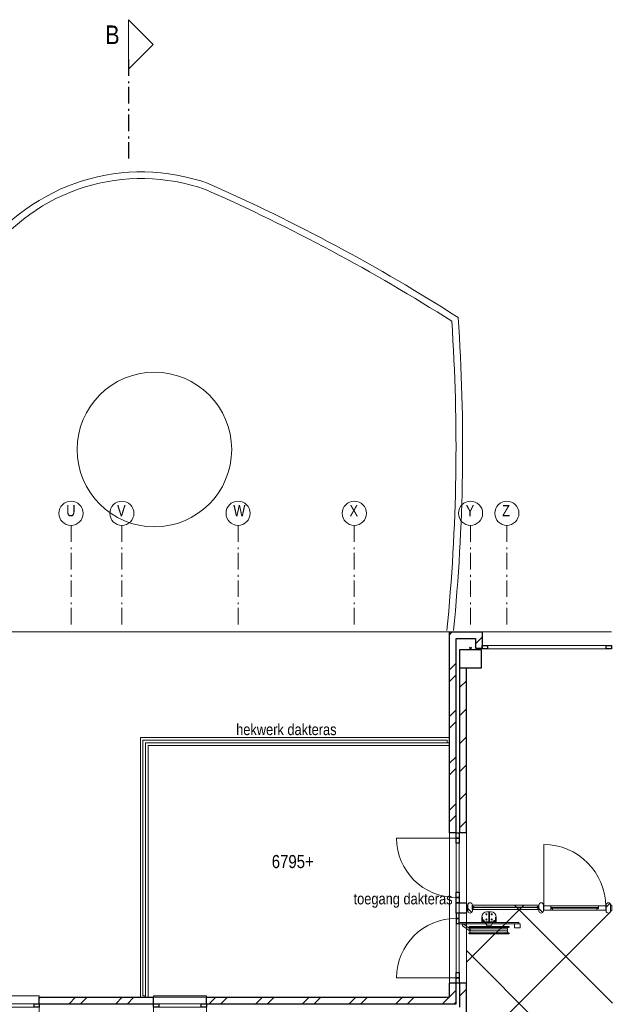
# Model space of a CAD drawing. Header units: millimetres. Extents: x 45699 to 251499, y 244 to 86446.
# Tile 179 of 240: x 203207 to 212151, y 46591 to 61494. Entities that reach past the tile are written whole.
import ezdxf

# ---------------------------------------------------------------- set-up
doc = ezdxf.new("R2010")
doc.units = ezdxf.units.MM
doc.header["$LTSCALE"] = 400
doc.header["$PDMODE"] = 3
doc.header["$PDSIZE"] = 15
doc.linetypes.add('STYLE_06', pattern=[1.041641, 0.625, -0.208282, 0.069427, -0.138931])
for name, color, linetype, lineweight in [('Binnenkozijnen', 140, 'Continuous', 15), ('Buitenkozijnen', 140, 'Continuous', 15), ('mat-baksteen', 5, 'Continuous', 25), ('mat-beton (ihwg)', 5, 'Continuous', 25), ('mat-glas-hor', 140, 'Continuous', 15), ('mat-kalkzandsteen', 5, 'Continuous', 25), ('mat-naaldhout', 140, 'Continuous', 15), ('None', 7, 'Continuous', 9), ('Tekst', 140, 'Continuous', 15)]:
    doc.layers.add(name, color=color, linetype=linetype, lineweight=lineweight)
doc.layers.add('inlay', color=6, linetype='Continuous')
doc.styles.add('Arial Narrow', font='ARIALN.TTF', dxfattribs={"height": 222.25})

# ---------------------------------------------------------------- blocks, each defined once
blk = doc.blocks.new('Kolom 280x320')
at = {"layer": 'mat-beton (ihwg)', "lineweight": 25}
blk.add_lwpolyline([(-300, 160), (-20, 160), (-20, -160), (-300, -160)], close=True, dxfattribs=at)
at = {"layer": 'None', "color": 92, "linetype": 'Continuous', "lineweight": 5}
blk.add_point((0, 0), dxfattribs=at)
blk = doc.blocks.new('*X1085')
at = {"layer": 'None', "lineweight": 9}
for p, q in [((20831, 3153), (20931, 3253)), ((20918, 3064), (20931, 3077))]:
    blk.add_line(p, q, dxfattribs=at)
blk = doc.blocks.new('*X1086')
at = {"layer": 'None', "lineweight": 9}
for p, q in [((20831, 8634), (20854, 8657)), ((20831, 8103), (20931, 8203)), ((20831, 7927), (20931, 8027)), ((20831, 7396), (20931, 7496)), ((20831, 7220), (20931, 7320)), ((20831, 6689), (20931, 6789)), ((20831, 6513), (20931, 6613)), ((20831, 5982), (20931, 6082)), ((20831, 5805), (20931, 5905))]:
    blk.add_line(p, q, dxfattribs=at)
blk = doc.blocks.new('*X1087')
at = {"layer": 'None', "lineweight": 9}
blk.add_line((20854, 8657), (20877, 8680), dxfattribs=at)
blk = doc.blocks.new('*X1088')
at = {"layer": 'None', "lineweight": 9}
blk.add_line((21226, 8498), (21326, 8598), dxfattribs=at)
blk = doc.blocks.new('*U1092')
at = {"layer": 'Buitenkozijnen', "lineweight": 15}
for p, q in [((-10, 0), (-10, -1960)), ((-10, 0), (40, 0)), ((40, 0), (40, -1960)), ((-10, -1960), (40, -1960))]:
    blk.add_line(p, q, dxfattribs=at)
blk = doc.blocks.new('Gevelpui best 1960')
at = {"layer": 'Buitenkozijnen', "color": 43, "lineweight": 9}
blk.add_line((250, 0), (250, -1960), dxfattribs=at)
at = {"layer": 'Buitenkozijnen', "color": 92, "lineweight": 25}
for points in [[(-10, 0), (40, 0), (40, -80), (-10, -80)], [(-10, -1880), (40, -1880), (40, -1960), (-10, -1960)]]:
    blk.add_lwpolyline(points, close=True, dxfattribs=at)
at = {"layer": 'Buitenkozijnen'}
blk.add_blockref('*U1092', (0, 0), dxfattribs=at)
blk = doc.blocks.new('Gevelpui best 800')
at = {"layer": 'Buitenkozijnen', "color": 43, "linetype": 'Continuous', "lineweight": 9}
blk.add_lwpolyline([(-400, 270), (400, 270), (400, 0), (-400, 0)], close=True, dxfattribs=at)
at = {"layer": 'Buitenkozijnen', "color": 140, "linetype": 'Continuous', "lineweight": 15}
blk.add_lwpolyline([(-400, 150), (400, 150), (400, 100), (-400, 100)], close=True, dxfattribs=at)
at = {"layer": 'Buitenkozijnen', "color": 92, "linetype": 'Continuous', "lineweight": 25}
for points in [[(-400, 150), (-320, 150), (-320, 100), (-400, 100)], [(320, 150), (400, 150), (400, 100), (320, 100)]]:
    blk.add_lwpolyline(points, close=True, dxfattribs=at)
blk = doc.blocks.new('*X1115')
at = {"layer": 'None', "lineweight": 9}
for p, q in [((14621, 3131), (14640, 3150)), ((15071, 3050), (15171, 3150)), ((15247, 3050), (15347, 3150)), ((15778, 3050), (15878, 3150)), ((15954, 3050), (16054, 3150))]:
    blk.add_line(p, q, dxfattribs=at)
blk = doc.blocks.new('*X1117')
at = {"layer": 'None', "lineweight": 9}
for p, q in [((17192, 3050), (17292, 3150)), ((17369, 3050), (17469, 3150)), ((17899, 3050), (17999, 3150)), ((18076, 3050), (18176, 3150)), ((18606, 3050), (18706, 3150)), ((18783, 3050), (18883, 3150)), ((19313, 3050), (19413, 3150)), ((19490, 3050), (19590, 3150)), ((20021, 3050), (20121, 3150)), ((20197, 3050), (20297, 3150)), ((20728, 3050), (20828, 3150)), ((20904, 3050), (20918, 3064))]:
    blk.add_line(p, q, dxfattribs=at)
blk = doc.blocks.new('*X1118')
at = {"layer": 'None', "lineweight": 9}
blk.add_line((20991, 3172), (21091, 3272), dxfattribs=at)
blk = doc.blocks.new('*X1119')
at = {"layer": 'None', "lineweight": 9}
for p, q in [((20991, 7839), (21091, 7939)), ((20991, 7415), (21091, 7515)), ((20991, 6990), (21091, 7090)), ((20991, 6566), (21091, 6666)), ((20991, 6142), (21091, 6242)), ((20991, 5718), (21091, 5818))]:
    blk.add_line(p, q, dxfattribs=at)
blk = doc.blocks.new('*U1243')
at = {"layer": 'mat-glas-hor', "color": 140, "lineweight": 15}
blk.add_lwpolyline([(22373, 4506), (23078, 4506), (23078, 4494), (22373, 4494)], close=True, dxfattribs=at)
at = {"layer": 'mat-naaldhout', "color": 140, "linetype": 'Continuous', "lineweight": 15}
for points in [[(22368, 4492), (22393, 4492), (22393, 4466), (22259, 4466), (22259, 4534), (22368, 4534)], [(23090, 4492), (23065, 4492), (23065, 4466), (23199, 4466), (23199, 4534), (23090, 4534)]]:
    blk.add_lwpolyline(points, close=True, dxfattribs=at)
at = {"layer": 'None', "color": 43, "linetype": 'Continuous', "lineweight": 9}
blk.add_line((22259, 5460), (22259, 4520), dxfattribs=at)
at = {"layer": 'None', "color": 8, "lineweight": 5}
blk.add_lwpolyline([(23199, 4466), (23199, 4534), (22368, 4534), (22368, 4466)], close=True, dxfattribs=at)
at = {"layer": 'None', "color": 43, "linetype": 'Continuous', "lineweight": 9}
blk.add_arc((22259, 4520), 940, 0, 90, dxfattribs=at)
blk = doc.blocks.new('*X15')
at = {"layer": 'None', "lineweight": 5}
blk.add_line((-24, -24), (34, 34), dxfattribs=at)
blk = doc.blocks.new('houten stijl 67 x 114')
at = {"layer": 'mat-naaldhout', "color": 140, "linetype": 'Continuous', "lineweight": 15, "flags": 128}
blk.add_lwpolyline([(33.5, 0), (33.5, 0, -0.4142136), (0, -33.5), (0, -33.5, -0.4142136), (-33.5, 0), (-33.5, 88), (-33.5, 88, -0.4142136), (0, 121.5), (0, 121.5, -0.4142136), (33.5, 88)], format="xyb", close=True, dxfattribs=at)
at = {"layer": 'mat-naaldhout', "color": 140}
blk.add_blockref('*X15', (0, 0), dxfattribs=at)
blk = doc.blocks.new('*U1244')
at = {"layer": 'mat-glas-hor', "color": 8, "lineweight": 5}
blk.add_lwpolyline([(22187, 4474), (22187, 4544), (21178, 4544), (21178, 4474)], close=True, dxfattribs=at)
at = {"layer": 'mat-glas-hor', "color": 140, "lineweight": 15}
blk.add_lwpolyline([(22181, 4504), (22181, 4514), (21185, 4514), (21185, 4504)], close=True, dxfattribs=at)
at = {"layer": 'mat-naaldhout', "color": 140, "linetype": 'Continuous', "lineweight": 15, "flags": 128}
for points in [[(21178, 4519), (21178, 4544), (21179, 4544, -0.414214), (21181, 4542), (21181, 4526, 0.414214), (21185, 4522), (21201, 4522, -0.414214), (21203, 4520), (21203, 4519)], [(21178, 4499), (21178, 4474), (21179, 4474, 0.414214), (21181, 4476), (21181, 4492, -0.414214), (21185, 4496), (21201, 4496, 0.414214), (21203, 4498), (21203, 4499)], [(22187, 4519), (22187, 4544), (22186, 4544, 0.414214), (22184, 4542), (22184, 4526, -0.414214), (22181, 4522), (22164, 4522, 0.414214), (22162, 4520), (22162, 4519)], [(22187, 4499), (22187, 4474), (22186, 4474, -0.414214), (22184, 4476), (22184, 4492, 0.414214), (22181, 4496), (22164, 4496, -0.414214), (22162, 4498), (22162, 4499)]]:
    blk.add_lwpolyline(points, format="xyb", close=True, dxfattribs=at)
at = {"layer": 'None', "color": 7, "xscale": -1}
for p in [(21145, 4456), (22221, 4456)]:
    blk.add_blockref('houten stijl 67 x 114', p, dxfattribs=at)
blk = doc.blocks.new('*U1245')
at = {"layer": 'None', "color": 140, "linetype": 'Continuous', "lineweight": 15}
for points in [[(21091, 4544), (21111, 4544), (21111, 4456), (21091, 4456)], [(23271, 4544), (23291, 4544), (23291, 4456), (23271, 4456)]]:
    blk.add_lwpolyline(points, close=True, dxfattribs=at)
at = {"layer": 'None', "color": 7}
for name in ['*U1243', '*U1244']:
    blk.add_blockref(name, (0, 0), dxfattribs=at)
at = {"layer": 'None', "color": 7, "rotation": 180}
blk.add_blockref('houten stijl 67 x 114', (23238, 4544), dxfattribs=at)
blk = doc.blocks.new('*U1335')
at = {"layer": 'Buitenkozijnen', "lineweight": 15}
for p, q in [((20931, 5638), (20931, 4578)), ((20931, 5638), (20981, 5638)), ((20981, 5638), (20981, 4578)), ((20931, 4578), (20981, 4578))]:
    blk.add_line(p, q, dxfattribs=at)
at = {"layer": 'Buitenkozijnen', "color": 92, "lineweight": 25}
for points in [[(20931, 5638), (20981, 5638), (20981, 5558), (20931, 5558)], [(20931, 5558), (20981, 5558), (20981, 5478), (20931, 5478)], [(20931, 4738), (20981, 4738), (20981, 4658), (20931, 4658)], [(20931, 4658), (20981, 4658), (20981, 4578), (20931, 4578)]]:
    blk.add_lwpolyline(points, close=True, dxfattribs=at)
at = {"layer": 'None', "color": 43, "linetype": 'Continuous', "lineweight": 9}
blk.add_line((20931, 5558), (20031, 5558), dxfattribs=at)
blk.add_arc((20931, 5558), 900, 180, 270, dxfattribs=at)
blk = doc.blocks.new('*U1336')
at = {"layer": 'Buitenkozijnen', "lineweight": 15}
for p, q in [((20931, 4422), (20931, 3362)), ((20931, 4422), (20981, 4422)), ((20981, 4422), (20981, 3362)), ((20931, 3362), (20981, 3362))]:
    blk.add_line(p, q, dxfattribs=at)
at = {"layer": 'Buitenkozijnen', "color": 92, "lineweight": 25}
for points in [[(20931, 4342), (20981, 4342), (20981, 4422), (20931, 4422)], [(20931, 4262), (20981, 4262), (20981, 4342), (20931, 4342)], [(20931, 3522), (20981, 3522), (20981, 3442), (20931, 3442)], [(20931, 3442), (20981, 3442), (20981, 3362), (20931, 3362)]]:
    blk.add_lwpolyline(points, close=True, dxfattribs=at)
at = {"layer": 'None', "color": 43, "linetype": 'Continuous', "lineweight": 9}
blk.add_line((20931, 3442), (20031, 3442), dxfattribs=at)
blk.add_arc((20931, 3442), 900, 90, 180, dxfattribs=at)
blk = doc.blocks.new('*U1337')
at = {"layer": 'None', "color": 8, "linetype": 'Continuous', "lineweight": 5}
for centre, radius, start, end in [((16167, 12639), 3001, 70.1931, 144.4805), ((16167, 12639), 2901, 70.1931, 144.4805), ((5756, -10392), 28168, 57.558, 66.1413), ((5756, -10392), 28268, 57.4554, 66.1413), ((36257, -2686), 28268, 142.8506, 156.2915), ((36257, -2686), 28168, 142.8506, 156.2021), ((-7237, 11485), 28268, 354.3462, 3.9598), ((-7237, 11485), 28168, 354.3265, 3.8572)]:
    blk.add_arc(centre, radius, start, end, dxfattribs=at)
blk = doc.blocks.new('*U1354')
at = {"layer": 'None', "color": 43, "linetype": 'Continuous', "lineweight": 9}
for centre, radius, start, end in [((16167, 12639), 3001, 70.1931, 144.4805), ((16167, 12639), 2901, 70.1931, 144.4805), ((5756, -10392), 28168, 57.558, 66.1413), ((5756, -10392), 28268, 57.4554, 66.1413), ((36257, -2686), 28268, 142.8506, 156.2915), ((36257, -2686), 28168, 142.8506, 156.2021), ((-7237, 11485), 28268, 354.3462, 3.9598), ((-7237, 11485), 28168, 354.3265, 3.8572)]:
    blk.add_arc(centre, radius, start, end, dxfattribs=at)
blk = doc.blocks.new('*U1355')
at = {"layer": 'None', "color": 43, "linetype": 'Continuous', "lineweight": 9}
for centre, radius, start, end in [((16167, 12639), 3001, 70.1931, 144.4805), ((16167, 12639), 2901, 70.1931, 144.4805), ((5756, -10392), 28168, 57.558, 66.1413), ((5756, -10392), 28268, 57.4554, 66.1413), ((36257, -2686), 28268, 142.8506, 156.2915), ((36257, -2686), 28168, 142.8506, 156.2021), ((-7237, 11485), 28268, 354.3462, 3.9598), ((-7237, 11485), 28168, 354.3265, 3.8572)]:
    blk.add_arc(centre, radius, start, end, dxfattribs=at)
blk = doc.blocks.new('*U131')
at = {"layer": 'None', "color": 140, "linetype": 'Continuous', "lineweight": 15, "flags": 128}
blk.add_lwpolyline([(-21, 110), (59, 110), (59, 107, -0.391021), (53, 100), (-1, 96, 0.391021), (-12, 83), (-12, -83, 0.391021), (-1, -96), (53, -100, -0.391021), (59, -107), (59, -110), (-21, -110)], format="xyb", close=True, dxfattribs=at)
blk = doc.blocks.new('*U132')
at = {"layer": 'None', "color": 253, "linetype": 'Continuous', "lineweight": 5}
for p, q in [((96.625, -278), (96.625, 266)), ((125.704, -278), (125.704, 266)), ((50.42, -31.849), (50.42, 29))]:
    blk.add_line(p, q, dxfattribs=at)
at = {"layer": 'None', "color": 140, "linetype": 'Continuous', "lineweight": 15}
for p, q in [((50.42, 29), (1.453, 57.31)), ((0, -61), (50.42, -31.849))]:
    blk.add_line(p, q, dxfattribs=at)
at = {"layer": 'None', "color": 92, "linetype": 'Continuous', "lineweight": 25}
for points in [[(60.916, 296), (76.476, 296), (76.476, -300), (60.916, -300)], [(154.785, 296), (171.344, 296), (171.344, -302), (154.785, -302)]]:
    blk.add_lwpolyline(points, close=True, dxfattribs=at)
at = {"layer": 'None', "color": 253, "linetype": 'Continuous', "lineweight": 5}
blk.add_lwpolyline([(50.929, 18), (60.916, 18), (60.916, -18), (50.929, -18)], close=True, dxfattribs=at)
for points, knots in [([(96.866, 264), (96.866, 268.997), (93.792, 272.9335), (90.718, 276.87), (85.875, 278.0735), (81.032, 279.277), (76.476, 277.238)], [0, 0, 0, 0.3335495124, 0.3335495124, 0.6668288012, 0.6668288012, 1, 1, 1]), ([(125.825, 264), (125.825, 267.886), (123.8855, 271.2505), (121.946, 274.615), (118.586, 276.5575), (115.226, 278.5), (107.466, 278.5), (104.106, 276.5575), (100.746, 274.615), (98.806, 271.2505), (96.866, 267.886), (96.866, 264)], [0, 0, 0, 0.1667696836, 0.1667696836, 0.3334232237, 0.3334232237, 0.4999946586, 0.6665660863, 0.6665660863, 0.833226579, 0.833226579, 1, 1, 1]), ([(154.785, 264), (154.785, 267.886), (152.845, 271.2505), (150.905, 274.615), (147.5455, 276.5575), (144.186, 278.5), (140.306, 278.5), (136.426, 278.5), (133.066, 276.5575), (129.706, 274.615), (127.7655, 271.2505), (125.825, 267.886), (125.825, 264)], [0, 0, 0, 0.1667729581, 0.1667729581, 0.3334246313, 0.3334246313, 0.4999853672, 0.4999853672, 0.666556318, 0.666556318, 0.8332233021, 0.8332233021, 1, 1, 1]), ([(76.477, -291.432), (81.039, -293.343), (85.8175, -292.072), (90.596, -290.801), (93.6105, -286.876), (96.625, -282.951), (96.625, -278)], [0, 0, 0, 0.333165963, 0.333165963, 0.6664584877, 0.6664584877, 1, 1, 1]), ([(96.625, -278), (96.625, -281.901), (98.573, -285.2795), (100.521, -288.658), (103.895, -290.609), (107.269, -292.56), (111.165, -292.56), (115.061, -292.56), (118.435, -290.609), (121.809, -288.658), (123.7565, -285.2795), (125.704, -281.901), (125.704, -278)], [0, 0, 0, 0.1667545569, 0.1667545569, 0.3334268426, 0.3334268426, 0.5000053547, 0.5000053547, 0.6665838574, 0.6665838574, 0.8332491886, 0.8332491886, 1, 1, 1]), ([(125.704, -278), (125.704, -281.901), (127.6525, -285.2795), (129.601, -288.658), (132.975, -290.609), (136.349, -292.56), (140.245, -292.56), (144.141, -292.56), (147.5145, -290.609), (150.888, -288.658), (152.836, -285.2795), (154.784, -281.901), (154.784, -278)], [0, 0, 0, 0.1667578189, 0.1667578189, 0.3334365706, 0.3334365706, 0.5000146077, 0.5000146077, 0.6665824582, 0.6665824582, 0.8332459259, 0.8332459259, 1, 1, 1])]:
    blk.add_open_spline(points, degree=2, knots=knots, dxfattribs=at)
blk = doc.blocks.new('BSH')
at = {"layer": 'None', "color": 140, "linetype": 'Continuous', "lineweight": 15}
for p, q in [((-159.8585, -36.7557), (-159.8585, 32.756)), ((-80, -6.8893), (-80, 2.8892)), ((0, -61), (0, 111.155))]:
    blk.add_line(p, q, dxfattribs=at)
at = {"layer": 'None', "color": 253, "linetype": 'Continuous', "lineweight": 5}
for p, q in [((27.7468, -383.0008), (105.0969, -276.5164)), ((130.6676, -289.4337), (48.7568, -402.0618)), ((135.277, -233.0824), (136.142, -233.8294))]:
    blk.add_line(p, q, dxfattribs=at)
at = {"layer": 'None', "color": 140, "linetype": 'Continuous', "lineweight": 15}
for points in [[(0, 448), (20, 448), (20, -452), (0, -452)], [(20, 469.75), (82, 469.75), (82, 382.75), (20, 382.75)], [(-160, 2.8892), (-9, 2.8892), (-9, -6.8893), (-160, -6.8893)]]:
    blk.add_lwpolyline(points, close=True, dxfattribs=at)
at = {"layer": 'None', "color": 8, "linetype": 'Continuous', "lineweight": 5}
for centre in [(-124, 37.275), (-44.5, 38.775), (-124, -41.275), (-45, -41.275)]:
    blk.add_circle(centre, 8.5, dxfattribs=at)
at = {"layer": 'None', "color": 140, "linetype": 'Continuous', "lineweight": 15}
for centre, start, end in [((-80, 28), 90, 180), ((-80, -32), 180, 270)]:
    blk.add_arc(centre, 80, start, end, dxfattribs=at)
at = {"layer": 'None', "color": 9, "linetype": 'Continuous', "lineweight": 5}
blk.add_arc((38.2528, -392.5302), 14.18399, 137.790600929, 325.770923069, dxfattribs=at)
at = {"layer": 'None', "color": 92, "linetype": 'Continuous', "lineweight": 25}
for points, knots in [([(-11.70075, 86.5025), (-12.2626, 89.0317), (-14.0137, 90.9408), (-15.7648, 92.8499), (-18.23575, 93.6275), (-20.7067, 94.4051), (-23.236, 93.84325), (-25.7653, 93.2814), (-27.67445, 91.53015), (-29.5836, 89.7789), (-30.36125, 87.3079), (-31.1389, 84.8369), (-30.57705, 82.3077), (-30.0152, 79.7785), (-28.26385, 77.8694), (-26.5125, 75.9603), (-24.0415, 75.1827), (-21.5705, 74.4051), (-19.0412, 74.96695), (-16.5119, 75.5288), (-14.60305, 77.28005), (-12.6942, 79.0313), (-11.91655, 81.5023), (-11.1389, 83.9733), (-11.70075, 86.5025)], [0, 0, 0, 0.0833344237, 0.0833344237, 0.1666618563, 0.1666618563, 0.2499968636, 0.2499968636, 0.3333348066, 0.3333348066, 0.4166657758, 0.4166657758, 0.5000000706, 0.5000000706, 0.583336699, 0.583336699, 0.666668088, 0.666668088, 0.7500039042, 0.7500039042, 0.8333377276, 0.8333377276, 0.9166657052, 0.9166657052, 1, 1, 1]), ([(-11.75695, -89.71225), (-12.375, -92.4944), (-14.3012, -94.5944), (-16.2274, -96.6944), (-18.94545, -97.54975), (-21.6635, -98.4051), (-24.4457, -97.78705), (-27.2279, -97.169), (-29.328, -95.24265), (-31.4281, -93.3163), (-32.2835, -90.5982), (-33.1389, -87.8801), (-32.52085, -85.09795), (-31.9028, -82.3158), (-29.97635, -80.2158), (-28.0499, -78.1158), (-25.3318, -77.26045), (-22.6137, -76.4051), (-19.83145, -77.02315), (-17.0492, -77.6412), (-14.94945, -79.56755), (-12.8497, -81.4939), (-11.9943, -84.212), (-11.1389, -86.9301), (-11.75695, -89.71225)], [0, 0, 0, 0.083334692, 0.083334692, 0.1666618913, 0.1666618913, 0.2499964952, 0.2499964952, 0.3333343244, 0.3333343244, 0.4166651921, 0.4166651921, 0.4999998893, 0.4999998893, 0.5833365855, 0.5833365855, 0.6666673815, 0.6666673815, 0.7500034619, 0.7500034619, 0.8333376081, 0.8333376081, 0.9166653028, 0.9166653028, 1, 1, 1])]:
    blk.add_open_spline(points, degree=2, knots=knots, dxfattribs=at)
at = {"layer": 'None', "color": 7}
blk.add_blockref('*U132', (0, 0), dxfattribs=at)
at = {"layer": 'None', "color": 140, "rotation": 180}
blk.add_blockref('*U131', (-21.4, -2), dxfattribs=at)

msp = doc.modelspace()

# ---------------------------------------------------------------- linework, layer by layer
at = {"layer": 'inlay'}
for p, q in [((209974, 47227), (210841, 48094)), ((210700, 48094), (212184, 46609)), ((207991, 43830), (212140, 47978)), ((209974, 47405), (213239, 44140))]:
    msp.add_line(p, q, dxfattribs=at)
at = {"layer": 'mat-baksteen', "lineweight": 25}
for p, q in [((209714, 49187), (209714, 52230)), ((209714, 52230), (210209, 52230)), ((210209, 52230), (210209, 51980)), ((209814, 49187), (209814, 52130)), ((209814, 52130), (210109, 52130)), ((210109, 52130), (210109, 51980)), ((210109, 51980), (210209, 51980)), ((209814, 49187), (209714, 49187)), ((209814, 46912), (209714, 46912)), ((209714, 46700), (209714, 46912)), ((209814, 46600), (209814, 46912)), ((203504, 46700), (205234, 46700)), ((203504, 46600), (203504, 46700)), ((205234, 46600), (205234, 46700)), ((206034, 46700), (209714, 46700)), ((206034, 46600), (206034, 46700)), ((203504, 46600), (205234, 46600)), ((206034, 46600), (209814, 46600))]:
    msp.add_line(p, q, dxfattribs=at)
at = {"layer": 'mat-kalkzandsteen', "lineweight": 25}
for p, q in [((209974, 51680), (209874, 51680)), ((209874, 49187), (209874, 51680)), ((209974, 49187), (209974, 51680)), ((209974, 49187), (209874, 49187)), ((209974, 46912), (209874, 46912)), ((209874, 46550), (209874, 46912)), ((209974, 46450), (209974, 46912))]:
    msp.add_line(p, q, dxfattribs=at)
at = {"layer": 'None', "color": 92, "linetype": 'STYLE_06', "lineweight": 25}
msp.add_line((204853, 60892), (204853, 59392), dxfattribs=at)
at = {"layer": 'None', "color": 7, "linetype": 'STYLE_06', "lineweight": 9}
for p, q in [((203984, 53840), (203984, 52340)), ((204754, 53840), (204754, 52340)), ((206514, 53840), (206514, 52340)), ((208274, 53840), (208274, 52340)), ((210034, 53840), (210034, 52340)), ((210584, 53840), (210584, 52340))]:
    msp.add_line(p, q, dxfattribs=at)
at = {"layer": 'None', "color": 43, "linetype": 'Continuous', "lineweight": 9}
msp.add_line((209714, 52230), (186184, 52230), dxfattribs=at)
at = {"layer": 'None', "color": 8, "linetype": 'Continuous', "lineweight": 5}
for p, q in [((205034, 50630), (209714, 50630)), ((205034, 46700), (205034, 50630)), ((209714, 50510), (209714, 50630)), ((205154, 50510), (209714, 50510)), ((205154, 46700), (205154, 50510)), ((205154, 46700), (205034, 46700))]:
    msp.add_line(p, q, dxfattribs=at)
at = {"layer": 'None', "color": 140, "linetype": 'Continuous', "lineweight": 15}
for p, q in [((205074, 50590), (209681, 50590)), ((205074, 46721), (205074, 50590)), ((205114, 50550), (209681, 50550)), ((205114, 46721), (205114, 50550)), ((209681, 50550), (209681, 50590)), ((205114, 46721), (205074, 46721))]:
    msp.add_line(p, q, dxfattribs=at)
at = {"layer": 'None', "color": 140, "linetype": 'Continuous', "lineweight": 15, "flags": 128}
msp.add_lwpolyline([(204853, 61494), (204853, 60744), (205228, 61119)], close=True, dxfattribs=at)
at = {"layer": 'None', "color": 8, "linetype": 'Continuous', "lineweight": 5}
msp.add_lwpolyline([(205114, 50550), (209714, 50550), (209714, 46700), (205114, 46700)], close=True, dxfattribs=at)
at = {"layer": 'None', "color": 43, "linetype": 'Continuous', "lineweight": 9}
msp.add_lwpolyline([(209714, 49187), (209974, 49187), (209974, 46912), (209714, 46912)], close=True, dxfattribs=at)
at = {"layer": 'None', "color": 92, "linetype": 'Continuous', "lineweight": 25}
msp.add_lwpolyline([(209814, 48127), (209974, 48127), (209974, 47972), (209814, 47972)], close=True, dxfattribs=at)
at = {"layer": 'None', "color": 140, "linetype": 'Continuous', "lineweight": 15}
msp.add_lwpolyline([(209814, 48127), (209864, 48127), (209864, 47972), (209814, 47972)], close=True, dxfattribs=at)
at = {"layer": 'None', "color": 43, "linetype": 'Continuous', "lineweight": 9}
for centre, radius in [((205247, 54988), 1170), ((203984, 54023), 183), ((204754, 54023), 183), ((206514, 54023), 183), ((208274, 54023), 183), ((210034, 54023), 183), ((210584, 54023), 183)]:
    msp.add_circle(centre, radius, dxfattribs=at)

# ---------------------------------------------------------------- block references
at = {"layer": 'Buitenkozijnen', "color": 7, "rotation": 90}
msp.add_blockref('Gevelpui best 1960', (210209, 51980), dxfattribs=at)
at = {"layer": 'Buitenkozijnen', "color": 7}
for p in [(203104, 46450), (205634, 46450)]:
    msp.add_blockref('Gevelpui best 800', p, dxfattribs=at)
at = {"layer": 'mat-baksteen'}
for name in ['*X1086', '*X1087', '*X1088', '*X1085', '*X1115', '*X1117']:
    msp.add_blockref(name, (188883, 43550), dxfattribs=at)
at = {"layer": 'mat-beton (ihwg)', "color": 7, "rotation": 90}
msp.add_blockref('Kolom 280x320', (210034, 51980), dxfattribs=at)
at = {"layer": 'mat-kalkzandsteen'}
for name in ['*X1119', '*X1118']:
    msp.add_blockref(name, (188883, 43550), dxfattribs=at)
at = {"layer": 'None', "color": 7}
for name in ['*U1337', '*U1354', '*U1355', '*U1335', '*U1245', '*U1336']:
    msp.add_blockref(name, (188883, 43550), dxfattribs=at)
at = {"layer": 'None', "color": 7, "rotation": 270}
msp.add_blockref('BSH', (210316, 47830), dxfattribs=at)

# ---------------------------------------------------------------- texts
at = {"layer": 'Binnenkozijnen', "color": 1, "insert": (204504, 61406), "char_height": 282, "attachment_point": 1, "style": 'Arial Narrow'}
msp.add_mtext('B', dxfattribs=at)
at = {"layer": 'None', "color": 8, "char_height": 169, "attachment_point": 1, "style": 'Arial Narrow'}
for s, insert in [('U', (203912, 54147)), ('V', (204682, 54147)), ('W', (206442, 54147)), ('X', (208202, 54147)), ('Y', (209962, 54147)), ('Z', (210512, 54147))]:
    msp.add_mtext(s, dxfattribs=dict(at, insert=insert))
at = {"layer": 'Tekst', "char_height": 169.33, "style": 'Arial Narrow'}
for s, insert, attachment_point in [('hekwerk dakteras', (208005, 50835), 3), ('toegang dakteras', (208263, 48273), 1)]:
    msp.add_mtext(s, dxfattribs=dict(at, insert=insert, attachment_point=attachment_point))
at = {"layer": 'Tekst', "color": 92, "insert": (207024, 48851), "char_height": 197.6, "attachment_point": 1, "style": 'Arial Narrow'}
msp.add_mtext('6795+', dxfattribs=at)

doc.saveas('drawing.dxf')
